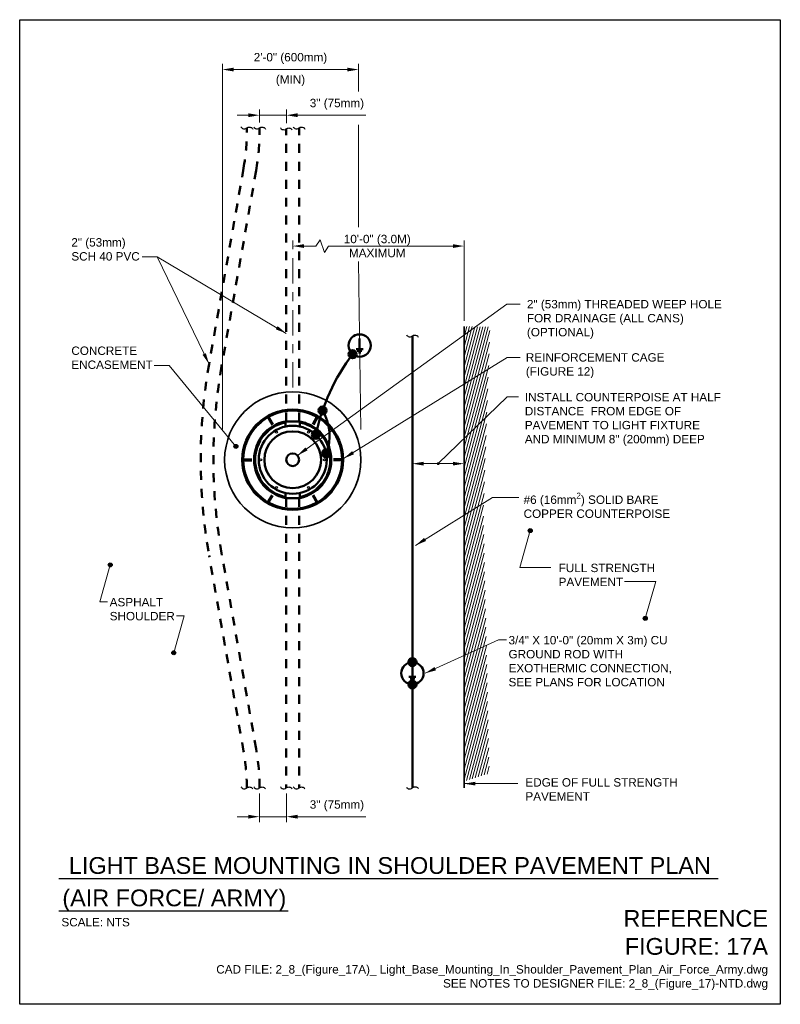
# Model space of a CAD drawing. Header units: inches. Extents: x 0 to 8.5, y 0 to 11.
import ezdxf
from ezdxf.enums import TextEntityAlignment as Align

# ---------------------------------------------------------------- set-up
doc = ezdxf.new("R2010")
doc.units = ezdxf.units.IN
doc.header["$LTSCALE"] = 0.375
doc.header["$MEASUREMENT"] = 0
doc.header["$PDSIZE"] = 2
doc.linetypes.add('CENTER2', pattern=[1.125, 0.75, -0.125, 0.125, -0.125])
doc.linetypes.add('DASHED2', pattern=[0.375, 0.25, -0.125])
doc.layers.get('0').update_dxf_attribs({"linetype": 'CONTINUOUS', "lineweight": 35})
doc.layers.get('DEFPOINTS').update_dxf_attribs({"linetype": 'CONTINUOUS', "lineweight": 35})
for name, color, linetype, lineweight in [('C-RUNW-SHLD', 6, 'CONTINUOUS', 35), ('E-AFLD-CIRC-SERS', 203, 'CONTINUOUS', 50), ('E-AFLD-LITE-RUNW', 203, 'CONTINUOUS', 50), ('E-GRND-EQUI', 83, 'CONTINUOUS', 50), ('G-ANNO-PATT', 8, 'CONTINUOUS', 18), ('G-ANNO-RDME', 5, 'CONTINUOUS', 18), ('P-STRM-PIPE', 163, 'STRAF', 50), ('S-FSTN-MISC', 13, 'CONTINUOUS', 25), ('S-REIN-RBAR', 5, 'CONTINUOUS', 70), ('S-SLAB-EDGE', 41, 'CONTINUOUS', 35)]:
    doc.layers.add(name, color=color, linetype=linetype, lineweight=lineweight)
for name, color, linetype in [('G-ANNO-DIMS', 7, 'CONTINUOUS'), ('G-ANNO-TEXT', 7, 'CONTINUOUS'), ('G-ANNO-TTLB', 7, 'CONTINUOUS')]:
    doc.layers.add(name, color=color, linetype=linetype)
doc.styles.add('00-E-TITLE-1_1', font='arial.ttf', dxfattribs={"height": 0.1875})
doc.styles.add('01-E-BLDG-1_1', font='arial.ttf', dxfattribs={"height": 0.09375})
doc.styles.add('Arial', font='arial.ttf')
doc.linetypes.add('STRAF', pattern='A,1.25,-0.25,["SD",Arial,S=0.125,R=0,X=-0.1,Y=-0.06],-0.25', length=1.75)
doc.dimstyles.new('01-E-BLDG-1_1', dxfattribs={"dimtxt": 0.09375, "dimasz": 0.125, "dimexe": 0.0625, "dimexo": 0.0625, "dimgap": 0.0625, "dimtad": 1, "dimdec": 4, "dimzin": 3, "dimdsep": 46, "dimlunit": 4, "dimtxsty": '01-E-BLDG-1_1', "dimcen": 0.0625, "dimclrd": 1, "dimclre": 1, "dimclrt": 256, "dimazin": 0, "dimtfac": 1, "dimtdec": 4, "dimtmove": 1, "dimatfit": 3, "dimfxl": 1, "dimfrac": 2, "dimtolj": 1, "dimtzin": 3, "dimlwd": 0, "dimlwe": 0, "dimarcsym": 0})

# ---------------------------------------------------------------- blocks, each defined once
blk = doc.blocks.new('G-TSQIG')
at = {"color": 0, "linetype": 'ByBlock', "lineweight": -2}
blk.add_spline([(0.012, 0.089), (-0.004, 0.075), (-0.015, 0.048), (-0.009, 0.013), (0, 0), (0.011, -0.018), (0.015, -0.036), (0.012, -0.059), (0.004, -0.074), (-0.012, -0.089)], degree=3, dxfattribs=at)
blk = doc.blocks.new('*D3')
at = {"layer": 'DEFPOINTS', "color": 0, "transparency": 16777216}
for p in [(2.98, 9.933), (2.681, 9.79, 0.017), (2.98, 9.781)]:
    blk.add_point(p, dxfattribs=at)
at = {"layer": 'G-ANNO-DIMS', "color": 1, "lineweight": 0, "transparency": 16777216}
for p, q in [((2.556, 9.933), (2.431, 9.933)), ((2.681, 9.853), (2.681, 9.995)), ((2.681, 9.933), (2.98, 9.933)), ((2.98, 9.843), (2.98, 9.995)), ((3.105, 9.933), (3.23, 9.933))]:
    blk.add_line(p, q, dxfattribs=at)
at = {"layer": 'G-ANNO-DIMS', "color": 1, "transparency": 16777216}
for points in [[(2.556, 9.954), (2.556, 9.912), (2.681, 9.933)], [(3.105, 9.954), (3.105, 9.912), (2.98, 9.933)]]:
    blk.add_solid(points, dxfattribs=at)
at = {"layer": 'G-ANNO-DIMS', "transparency": 16777216, "insert": (3.545, 10.055), "char_height": 0.09375, "attachment_point": 5, "style": '01-E-BLDG-1_1'}
blk.add_mtext('\\A1;3" (75mm)', dxfattribs=at)
blk = doc.blocks.new('*D4')
at = {"layer": 'DEFPOINTS', "color": 0, "transparency": 16777216}
for p in [(4.966, 8.471), (4.966, 7.572, 0.017), (3.051, 6.829, 0.017)]:
    blk.add_point(p, dxfattribs=at)
at = {"layer": 'G-ANNO-DIMS', "color": 1, "linetype": 'CENTER2', "lineweight": 0, "transparency": 16777216}
blk.add_line((3.051, 6.892), (3.051, 8.533), dxfattribs=at)
at = {"layer": 'G-ANNO-DIMS', "color": 1, "lineweight": 0, "transparency": 16777216}
for p, q in [((3.176, 8.471), (3.311, 8.471)), ((3.311, 8.471), (3.358, 8.541)), ((3.358, 8.541), (3.405, 8.4)), ((3.405, 8.4), (3.452, 8.471)), ((3.452, 8.471), (4.841, 8.471)), ((4.966, 7.634), (4.966, 8.533))]:
    blk.add_line(p, q, dxfattribs=at)
at = {"layer": 'G-ANNO-DIMS', "color": 1, "transparency": 16777216}
for points in [[(3.176, 8.492), (3.176, 8.45), (3.051, 8.471)], [(4.841, 8.492), (4.841, 8.45), (4.966, 8.471)]]:
    blk.add_solid(points, dxfattribs=at)
at = {"layer": 'G-ANNO-DIMS', "transparency": 16777216, "insert": (3.996, 8.471), "char_height": 0.09375, "attachment_point": 5, "style": '01-E-BLDG-1_1'}
blk.add_mtext('\\A1;10\'-0" (3.0M)\\PMAXIMUM', dxfattribs=at)
blk = doc.blocks.new('*D5')
at = {"layer": 'DEFPOINTS', "color": 0, "transparency": 16777216}
for p in [(3.787, 10.443), (3.787, 10.136, 0.017), (2.266, 6.364, 0.017)]:
    blk.add_point(p, dxfattribs=at)
at = {"layer": 'G-ANNO-DIMS', "color": 1, "lineweight": 0, "transparency": 16777216}
for p, q in [((2.266, 6.426), (2.266, 10.505)), ((3.787, 10.199), (3.787, 10.505)), ((2.391, 10.443), (3.662, 10.443))]:
    blk.add_line(p, q, dxfattribs=at)
at = {"layer": 'G-ANNO-DIMS', "color": 1, "transparency": 16777216}
for points in [[(2.391, 10.464), (2.391, 10.422), (2.266, 10.443)], [(3.662, 10.464), (3.662, 10.422), (3.787, 10.443)]]:
    blk.add_solid(points, dxfattribs=at)
at = {"layer": 'G-ANNO-DIMS', "transparency": 16777216, "attachment_point": 5, "style": '01-E-BLDG-1_1'}
for s, insert, char_height in [('\\A1;2\'-0" (600mm)', (3.026, 10.567), 0.09375), ('\\A1;(MIN)', (3.026, 10.319), 0.0938)]:
    blk.add_mtext(s, dxfattribs=dict(at, insert=insert, char_height=char_height))
blk = doc.blocks.new('G-TDT1')
at = {"linetype": 'ByBlock', "lineweight": -2}
h = blk.add_hatch(color=256, dxfattribs=at)
edge = h.paths.add_edge_path()
edge.add_arc((0, 0), 0.0222, 0, 360)
at = {"color": 0, "linetype": 'ByBlock', "lineweight": -2}
blk.add_circle((0, 0), 0.0222, dxfattribs=at)
blk = doc.blocks.new('GRDROD')
at = {"color": 0, "linetype": 'Continuous'}
for p, q in [((0, 0.078), (0, 0)), ((0, 0), (0, -0.039)), ((0.039, -0.039), (-0.039, -0.039)), ((0.026, -0.059), (-0.026, -0.059)), ((0.013, -0.078), (-0.013, -0.078))]:
    blk.add_line(p, q, dxfattribs=at)
blk.add_circle((0, 0), 0.125, dxfattribs=at)
blk = doc.blocks.new('G-TDT2')
at = {"linetype": 'ByBlock', "lineweight": -2}
h = blk.add_hatch(color=256, dxfattribs=at)
edge = h.paths.add_edge_path()
edge.add_arc((0, 0), 0.0444, 0, 360)
at = {"color": 0, "linetype": 'ByBlock', "lineweight": -2}
blk.add_circle((0, 0), 0.0444, dxfattribs=at)
blk = doc.blocks.new('*D11')
at = {"layer": 'DEFPOINTS', "color": 0, "transparency": 16777216}
for p in [(4.389, 6.003), (4.966, 6.04), (4.966, 5.985, 0.017)]:
    blk.add_point(p, dxfattribs=at)
at = {"layer": 'G-ANNO-DIMS', "color": 1, "lineweight": 0, "transparency": 16777216}
blk.add_line((4.514, 6.04), (4.841, 6.04), dxfattribs=at)
at = {"layer": 'G-ANNO-DIMS', "color": 1, "transparency": 16777216}
for points in [[(4.514, 6.061), (4.514, 6.019), (4.389, 6.04)], [(4.841, 6.061), (4.841, 6.019), (4.966, 6.04)]]:
    blk.add_solid(points, dxfattribs=at)
at = {"layer": 'G-ANNO-DIMS', "transparency": 16777216, "insert": (4.755, 6.149), "char_height": 0.0938, "attachment_point": 5, "style": '01-E-BLDG-1_1'}
blk.add_mtext('\\A1;    ', dxfattribs=at)
blk = doc.blocks.new('*D12')
at = {"layer": 'DEFPOINTS', "color": 0, "transparency": 16777216}
for p in [(2.681, 2.418, 0.017), (2.98, 2.418), (2.98, 2.096)]:
    blk.add_point(p, dxfattribs=at)
at = {"layer": 'G-ANNO-DIMS', "color": 1, "lineweight": 0, "transparency": 16777216}
for p, q in [((2.681, 2.356), (2.681, 2.034)), ((2.98, 2.356), (2.98, 2.034)), ((2.556, 2.096), (2.431, 2.096)), ((2.681, 2.096), (2.98, 2.096)), ((3.105, 2.096), (3.23, 2.096))]:
    blk.add_line(p, q, dxfattribs=at)
at = {"layer": 'G-ANNO-DIMS', "color": 1, "transparency": 16777216}
for points in [[(2.556, 2.117), (2.556, 2.075), (2.681, 2.096)], [(3.105, 2.117), (3.105, 2.075), (2.98, 2.096)]]:
    blk.add_solid(points, dxfattribs=at)
at = {"layer": 'G-ANNO-DIMS', "transparency": 16777216, "insert": (3.545, 2.218), "char_height": 0.09375, "attachment_point": 5, "style": '01-E-BLDG-1_1'}
blk.add_mtext('\\A1;3" (75mm)', dxfattribs=at)

msp = doc.modelspace()

# ---------------------------------------------------------------- hatches: boundary and pattern name
at = {"layer": 'G-ANNO-PATT'}
h = msp.add_hatch(dxfattribs=at)
h.set_pattern_fill('ANSI31', color=256, scale=0.23278, angle=30, style=0)
h.set_pattern_definition([(75, (2.910688, -0.548007), (-0.02810603, 0.00753099), [])])
h.paths.add_polyline_path([(5.24793, 2.58048), (5.18102, 5.48802), (5.25654, 7.56766), (4.96567, 7.57195), (4.96567, 2.49081)])
h = msp.add_hatch(dxfattribs=at)
h.set_pattern_fill('AR-CONC', color=256, scale=0.03125)
edge = h.paths.add_edge_path()
edge.add_line((5.45887, 7.4855), (7.47468, 7.4855))
edge.add_line((7.47468, 7.4855), (5.45887, 7.4855))

# ---------------------------------------------------------------- linework, layer by layer
at = {"layer": 'C-RUNW-SHLD'}
msp.add_line((4.96567, 7.57195, 0.01715), (4.96567, 2.41818, 0.01715), dxfattribs=at)
at = {"layer": 'E-AFLD-CIRC-SERS', "linetype": 'DASHED2'}
for p, q in [((2.53863, 9.76183, 0.01715), (2.53863, 9.79008, 0.01715)), ((2.68123, 9.76183, 0.01715), (2.68123, 9.79008, 0.01715)), ((3.12218, 6.51161), (3.12218, 9.79008)), ((2.97958, 6.51161), (2.97958, 9.78074)), ((2.50175, 9.34009, 0.01608), (2.11621, 7.15271, 0.00524)), ((2.64218, 9.31534, 0.01608), (2.25664, 7.12795, 0.00524)), ((2.97958, 5.65601), (2.97958, 2.41818)), ((3.12218, 5.65601), (3.12218, 2.41818)), ((2.50175, 2.82752, 0.01608), (2.11621, 5.01491, 0.00524)), ((2.64218, 2.85228, 0.01608), (2.25664, 5.03966, 0.00524))]:
    msp.add_line(p, q, dxfattribs=at)
at = {"layer": 'E-AFLD-CIRC-SERS', "linetype": 'DASHED2', "extrusion": (-0.028114, -1.07637e-15, 0.999605)}
for radius in [2.4287, 2.5713]:
    msp.add_arc((-9.76183, 0.10938, -0.05623), radius, 80.000071, 90, dxfattribs=at)
at = {"layer": 'E-AFLD-CIRC-SERS', "linetype": 'DASHED2', "extrusion": (-0.028114, 1.08273e-17, 0.999605)}
for radius in [6.15562, 6.01302]:
    msp.add_arc((-6.08381, 8.17759, -0.05623), radius, 260.000071, 279.999928, dxfattribs=at)
at = {"layer": 'E-AFLD-CIRC-SERS', "linetype": 'DASHED2', "extrusion": (-0.028114, 4.05314e-16, 0.999605)}
for radius, start in [(2.4287, 90.292357), (2.5713, 90.275322)]:
    msp.add_arc((-2.40578, 0.10938, -0.05623), radius, start, 99.999928, dxfattribs=at)
at = {"layer": 'E-AFLD-LITE-RUNW'}
for p, q in [((2.97166, 6.51161), (3.13011, 6.51161)), ((2.97166, 6.45573), (2.97166, 6.51161)), ((3.13011, 6.45573), (3.13011, 6.51161)), ((2.97166, 5.71188), (2.97166, 5.65601)), ((2.97166, 5.65601), (3.13011, 5.65601)), ((3.13011, 5.71188), (3.13011, 5.65601))]:
    msp.add_line(p, q, dxfattribs=at)
for radius in [0.38027, 0.31689]:
    msp.add_circle((3.05088, 6.08381), radius, dxfattribs=at)
at = {"layer": 'E-GRND-EQUI', "linetype": 'Continuous'}
for p, q in [((4.38855, 7.46684), (4.38855, 3.8231)), ((4.38855, 3.5731), (4.38855, 2.4182))]:
    msp.add_line(p, q, dxfattribs=at)
for centre, radius, start, end in [((5.51876, 5.89566), 2.25859, 142.759992, 168.058069), ((2.92417, 6.35421), 0.53858, 338.267487, 31.312375)]:
    msp.add_arc(centre, radius, start, end, dxfattribs=at)
at = {"layer": 'G-ANNO-DIMS', "color": 1, "lineweight": 0}
for p, q in [((3.22958, 9.93299), (3.86872, 9.93299)), ((3.78665, 8.68282, 0.01715), (3.78665, 9.82723, 0.01715)), ((3.81142, 6.4209), (3.78665, 8.29874, 0.01715)), ((3.22958, 2.09602), (3.86872, 2.09602))]:
    msp.add_line(p, q, dxfattribs=at)
at = {"layer": 'G-ANNO-TEXT', "linetype": 'Continuous', "lineweight": 30}
for p, q in [((0.43747, 1.40523), (7.80568, 1.40523)), ((0.43747, 1.04328), (2.99943, 1.04328))]:
    msp.add_line(p, q, dxfattribs=at)
at = {"layer": 'G-ANNO-TTLB'}
msp.add_lwpolyline([(8.50001, 11), (8.5, 0), (0, 0), (0.00001, 11)], close=True, dxfattribs=at)
at = {"layer": 'P-STRM-PIPE'}
msp.add_circle((3.05088, 6.08381), 0.0713, dxfattribs=at)
at = {"layer": 'S-FSTN-MISC'}
for centre in [(2.87066, 6.39105), (3.22717, 6.39105), (2.69241, 6.08231), (3.40542, 6.08231), (2.87066, 5.77357), (3.22717, 5.77357)]:
    msp.add_circle(centre, 0.01188, dxfattribs=at)
at = {"layer": 'S-REIN-RBAR'}
for p, q in [((2.77273, 6.56559), (2.82343, 6.47777)), ((3.32904, 6.56559), (3.27834, 6.47777)), ((2.49457, 6.08381), (2.59597, 6.08381)), ((3.6072, 6.08381), (3.50579, 6.08381)), ((2.77273, 5.60202), (2.82343, 5.68984)), ((3.32904, 5.60202), (3.27834, 5.68984))]:
    msp.add_line(p, q, dxfattribs=at)
for points in [[(2.97166, 6.50421, 0.8291562), (2.97166, 5.6634)], [(3.47129, 6.16303, 0.30886399), (3.13011, 6.50421)], [(3.13011, 5.6634, 0.41421356), (3.47129, 6.16303)]]:
    msp.add_lwpolyline(points, format="xyb", dxfattribs=at)
at = {"layer": 'S-REIN-RBAR', "const_width": 0.01268, "elevation": 0.01715}
for points in [[(2.7759, 6.5601, 1), (2.76956, 6.57108, 1)], [(3.32587, 6.5601, 1), (3.33221, 6.57108, 1)], [(2.49774, 6.07832, 1), (2.4914, 6.0893, 1)], [(3.60086, 6.08381, 1), (3.61354, 6.08381, 1)], [(2.7759, 5.60751, 1), (2.76956, 5.59653, 1)], [(3.32587, 5.60751, 1), (3.33221, 5.59653, 1)]]:
    msp.add_lwpolyline(points, format="xyb", close=True, dxfattribs=at)
at = {"layer": 'S-REIN-RBAR'}
msp.add_circle((3.05088, 6.08381), 0.55632, dxfattribs=at)
at = {"layer": 'S-SLAB-EDGE'}
for points in [[(3.05088, 6.84434, 1), (3.05088, 5.32327)], [(3.05088, 5.32327, 1), (3.05088, 6.84434)]]:
    msp.add_lwpolyline(points, format="xyb", dxfattribs=at)

# ---------------------------------------------------------------- block references
at = {"layer": 'E-GRND-EQUI'}
for p in [(3.79904, 7.35982, 0.00857), (4.38855, 3.69809)]:
    msp.add_blockref('GRDROD', p, dxfattribs=at)
at = {"layer": 'E-GRND-EQUI', "linetype": 'Continuous', "xscale": -1}
for p in [(3.72068, 7.26245), (3.3843, 6.63411), (3.30905, 6.36301), (3.42447, 6.15479), (4.38857, 3.8231), (4.38857, 3.5731)]:
    msp.add_blockref('G-TDT2', p, dxfattribs=at)
at = {"layer": 'G-ANNO-TEXT', "xscale": 0.7500000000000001, "yscale": 0.7500000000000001, "zscale": 0.7500000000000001}
for p, rotation in [((2.53863, 9.79008, 0.01715), 87.01356709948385), ((2.68123, 9.79008, 0.01715), 87.01356709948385), ((2.97958, 9.78074), 87.01356709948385), ((3.12218, 9.79008), 87.01356709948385), ((4.38855, 7.46684), 87.01356709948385), ((2.53863, 2.41818, 0.01715), 87.01356709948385), ((2.68123, 2.41818, 0.01715), 87.01356709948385), ((2.97958, 2.41818), 87.01356709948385), ((3.12218, 2.41818), 87.01356709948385), ((4.38855, 2.4182), 92.03907876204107)]:
    msp.add_blockref('G-TSQIG', p, dxfattribs=dict(at, rotation=rotation))
at = {"layer": 'G-ANNO-TEXT'}
for p in [(2.41574, 6.23305, -0.01715), (5.70543, 5.29176), (1.01214, 4.90944), (6.9909, 4.31171), (1.72173, 3.92688)]:
    msp.add_blockref('G-TDT1', p, dxfattribs=at)

# ---------------------------------------------------------------- texts
at = {"layer": 'G-ANNO-RDME', "attachment_point": 9, "rotation": 0}
for s, insert, char_height, width, style in [('REFERENCE FIGURE: 17A', (8.36242, 0.55054), 0.1875, 1.660137, '00-E-TITLE-1_1'), ('CAD FILE: 2_8_(Figure_17A)_ Light_Base_Mounting_In_Shoulder_Pavement_Plan_Air_Force_Army.dwg\\PSEE NOTES TO DESIGNER FILE: 2_8_(Figure_17)-NTD.dwg', (8.36242, 0.15921), 0.09375, 6.2804127, '01-E-BLDG-1_1')]:
    msp.add_mtext(s, dxfattribs=dict(at, insert=insert, char_height=char_height, width=width, style=style))
at = {"layer": 'G-ANNO-TEXT', "style": '00-E-TITLE-1_1'}
for s, p in [(' LIGHT BASE MOUNTING IN SHOULDER PAVEMENT PLAN', (0.47662, 1.4009)), ('(AIR FORCE/ ARMY)', (0.47662, 1.03895))]:
    msp.add_text(s, height=0.1875, dxfattribs=at).set_placement(p, align=Align.BOTTOM_LEFT)
at = {"layer": 'G-ANNO-TEXT', "style": '01-E-BLDG-1_1'}
msp.add_text('SCALE: NTS', height=0.09375, dxfattribs=at).set_placement((0.4664, 0.9643), align=Align.TOP_LEFT)
at = {"layer": 'G-ANNO-TEXT', "char_height": 0.09375, "attachment_point": 1, "rotation": 360, "style": '01-E-BLDG-1_1'}
for s, insert, width in [('2" (53mm)\\PSCH 40 PVC', (0.57737, 8.55919), 2.1921425), ('2" (53mm) THREADED WEEP HOLE FOR DRAINAGE (ALL CANS) (OPTIONAL)', (5.66825, 7.86875), 2.2948847), ('\\A1;CONCRETE\\PENCASEMENT', (0.57737, 7.34858), 1.0106699), ('REINFORCEMENT CAGE\\P(FIGURE 12)', (5.65622, 7.27398), 1.9407162), ('INSTALL COUNTERPOISE AT HALF DISTANCE  FROM EDGE OF PAVEMENT TO LIGHT FIXTURE AND MINIMUM 8" (200mm) DEEP', (5.64486, 6.82995), 2.2143006), ('\\A1;#6 (16mm{\\H0.7x;\\S2^ ;}) SOLID BARE COPPER COUNTERPOISE', (5.63138, 5.7162), 1.8813551), ('FULL STRENGTH PAVEMENT', (6.02283, 4.92215), 1.413989), ('{\\W1;ASPHALT\\PSHOULDER}', (1.00573, 4.53984), 2.1921425), ('\\A1;3/4" X 10\'-0" (20mm X 3m) CU GROUND ROD WITH EXOTHERMIC CONNECTION, SEE PLANS FOR LOCATION', (5.46294, 4.11494), 1.8461375), ('{\\W1;EDGE OF FULL STRENGTH PAVEMENT}', (5.65152, 2.52601), 1.8813551)]:
    msp.add_mtext(s, dxfattribs=dict(at, insert=insert, width=width))

# ---------------------------------------------------------------- dimensions: what is measured, and where the dimension line sits
at = {"layer": 'G-ANNO-DIMS'}
dim = msp.add_linear_dim(base=(3.78665, 10.44296), p1=(2.26558, 6.36359, 0.01715), p2=(3.78665, 10.13615, 0.01715), text='2\'-0" (600mm)\\X(MIN)', dimstyle='01-E-BLDG-1_1', dxfattribs=at)
dim.commit()
dim.dimension.update_dxf_attribs({"geometry": '*D5', "text_midpoint": (3.02612, 10.44296)})
for base, p1, p2, text, picture, middle in [((2.97958, 9.93299), (2.68123, 9.79008, 0.01715), (2.97958, 9.78074), '3" (75mm)', '*D3', (3.54523, 9.93064)), ((4.96567, 8.47071), (3.05088, 6.82904, 0.01715), (4.96567, 7.57195, 0.01715), '10\'-0" (3.0M)\\XMAXIMUM', '*D4', (3.99589, 8.47071)), ((2.97956, 2.09602), (2.68123, 2.41818, 0.01715), (2.97956, 2.41816), '3" (75mm)', '*D12', (3.54523, 2.09367))]:
    dim = msp.add_linear_dim(base=base, p1=p1, p2=p2, text=text, dimstyle='01-E-BLDG-1_1', dxfattribs=at)
    dim.commit()
    dim.dimension.update_dxf_attribs({"geometry": picture, "text_midpoint": middle, "dimtype": 160})
dim = msp.add_linear_dim(base=(4.96567, 6.04002), p1=(4.38855, 6.00258), p2=(4.96567, 5.98539, 0.01715), text='    ', dimstyle='01-E-BLDG-1_1', override={"dimse1": 1, "dimse2": 1}, dxfattribs=at)
dim.commit()
dim.dimension.update_dxf_attribs({"geometry": '*D11', "text_midpoint": (4.75517, 6.04002), "dimtype": 160})

# ---------------------------------------------------------------- leaders
at = {"layer": 'G-ANNO-TEXT'}
for points in [[(2.97958, 7.4948), (1.53719, 8.35205), (1.3699, 8.35205)], [(3.61917, 6.09696), (5.44633, 7.22568), (5.59306, 7.22568)], [(4.42401, 5.1271), (5.28211, 5.66339), (5.57972, 5.66339)], [(4.53044, 3.6981), (5.35228, 4.07222), (5.43971, 4.07222)]]:
    msp.add_leader(points, dimstyle='01-E-BLDG-1_1', dxfattribs=at)
for points, override in [([(2.11621, 7.15271, 0.01715), (1.53719, 8.35205, 0.01715)], {"dimgap": 0.0625, "dimtad": 0}), ([(2.41574, 6.23305), (1.66936, 7.13747), (1.50208, 7.13747)], {"dimldrblk": 'None'}), ([(4.67711, 6.04002), (5.44573, 6.78723), (5.57417, 6.78723)], {"dimldrblk": 'DotSmall'}), ([(5.70543, 5.29176), (5.58836, 4.87943), (5.93701, 4.87943)], {"dimldrblk": 'None'}), ([(1.01214, 4.90944), (0.89507, 4.49712), (0.98251, 4.49712)], {"dimldrblk": 'None'}), ([(6.9909, 4.31171), (7.10796, 4.72404), (6.7583, 4.72404)], {"dimldrblk": 'None'}), ([(1.72173, 3.92688), (1.8388, 4.3392), (1.75136, 4.3392)], {"dimldrblk": 'None'}), ([(4.96567, 2.46505, 0.01715), (5.56652, 2.46505, 0.01715)], {"dimgap": 0.0625, "dimtad": 0})]:
    msp.add_leader(points, dimstyle='01-E-BLDG-1_1', override=override, dxfattribs=at)
at = {"layer": 'G-ANNO-TEXT', "color": 1, "lineweight": 0}
msp.add_leader([(3.10402, 6.13134, 0.01715), (5.44559, 7.82003, 0.01715), (5.5942, 7.82003, 0.01715)], dimstyle='01-E-BLDG-1_1', override={"dimgap": 0.0625, "dimtad": 0}, dxfattribs=at)

doc.saveas('drawing.dxf')
